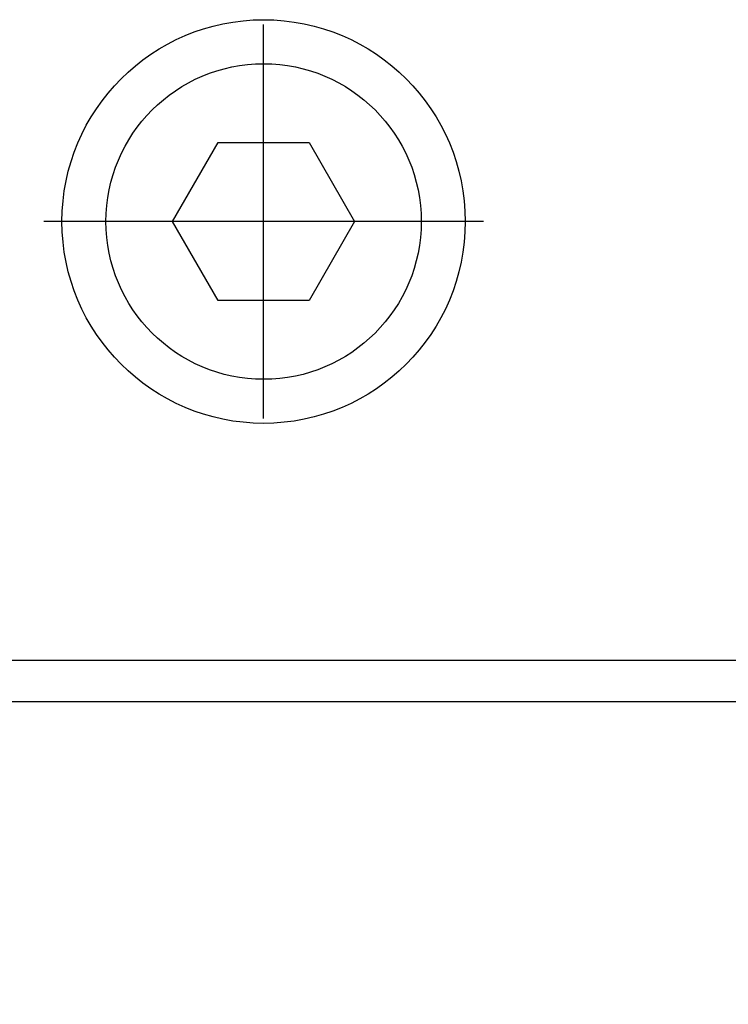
# Model space of a CAD drawing. Header units: millimetres. Extents: x -637441 to -130928, y -380379 to -53767.
# Tile 193 of 193: x -352681 to -352501, y -152307 to -152057. Entities that reach past the tile are written whole.
import ezdxf

# ---------------------------------------------------------------- set-up
doc = ezdxf.new("R2010")
doc.units = ezdxf.units.MM
doc.header["$LTSCALE"] = 10
doc.linetypes.add('AM_ISO08W050', pattern=[18, 12, -1.5, 3, -1.5])
doc.layers.add('AM_7', color=4, linetype='AM_ISO08W050', lineweight=25)
doc.layers.add('CrossSectionsProfils', color=7, linetype='Continuous')

msp = doc.modelspace()

# ---------------------------------------------------------------- linework, layer by layer
at = {"color": 1}
msp.add_lwpolyline([(-352607.773, -152088.092), (-352596.226, -152108.092), (-352607.773, -152128.092), (-352630.867, -152128.092), (-352642.414, -152108.093), (-352630.867, -152088.092)], close=True, dxfattribs=at)
for radius in [51.165, 40]:
    msp.add_circle((-352619.32, -152108.092), radius, dxfattribs=at)
at = {"layer": 'AM_7', "color": 7}
for p, q in [((-352619.319, -152158.036), (-352619.321, -152058.148)), ((-352563.535, -152108.091), (-352675.105, -152108.093))]:
    msp.add_line(p, q, dxfattribs=at)
at = {"layer": 'CrossSectionsProfils', "color": 6}
for points in [[(-352928.072, -152219.266), (-352384.572, -152219.266), (-352383.072, -152220.766), (-352383.072, -152231.766), (-352385.572, -152234.266), (-352388.072, -152234.266), (-352388.072, -152226.767), (-352398.072, -152226.767), (-352398.072, -152245.517), (-352399.322, -152246.767), (-352398.072, -152248.017), (-352398.072, -152266.767), (-352388.072, -152266.767), (-352388.072, -152259.266), (-352385.572, -152259.266), (-352383.072, -152261.766), (-352383.072, -152279.267), (-352388.072, -152279.267), (-352388.072, -152274.267), (-352398.072, -152274.267), (-352398.072, -152311.767)], [(-352896.072, -152245.267), (-352890.072, -152245.267), (-352888.572, -152243.767), (-352888.572, -152231.266), (-352887.072, -152229.766), (-352409.572, -152229.766), (-352408.072, -152231.266), (-352408.072, -152457.268)]]:
    msp.add_lwpolyline(points, dxfattribs=at)

doc.saveas('drawing.dxf')
